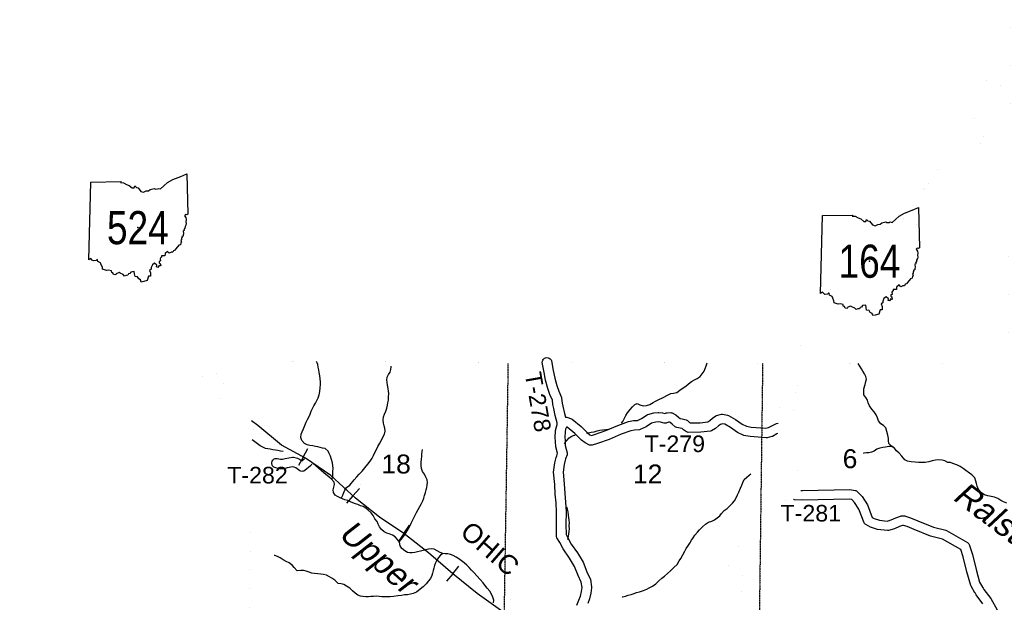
# Model space of a CAD drawing. Header units: feet. Extents: x -155 to 2562643, y -56 to 364810.
# Tile 80 of 121: x 2433767 to 2454557, y 322985 to 335286. Entities that reach past the tile are written whole.
import ezdxf
from ezdxf.enums import TextEntityAlignment as Align

# ---------------------------------------------------------------- set-up
doc = ezdxf.new("R2010")
doc.units = ezdxf.units.FT
doc.header["$MEASUREMENT"] = 0
for name, pattern in [('CENTER', [2, 1.25, -0.25, 0.25, -0.25]), ('HIDDEN2', [0.1875, 0.125, -0.0625]), ('water', [0])]:
    doc.linetypes.add(name, pattern=pattern)
for name, color, linetype in [('62', 7, 'Continuous'), ('COUNTY-LINE', 4, 'CENTER'), ('RAILROAD', 6, 'Continuous'), ('RT-MKR', 7, 'Continuous'), ('SECTION', 8, 'HIDDEN2'), ('SECTION-TEXT', 8, 'Continuous'), ('STATE-RT', 2, 'Continuous'), ('TR-TEXT', 6, 'Continuous'), ('TWP-RD', 6, 'Continuous'), ('WATER-TEXT', 1, 'Continuous'), ('WATERWAY', 14, 'water')]:
    doc.layers.add(name, color=color, linetype=linetype)
doc.styles.add('ARIAL', font='arial.ttf')

# ---------------------------------------------------------------- blocks, each defined once
blk = doc.blocks.new('SR2')
at = {"layer": '62', "color": 0, "linetype": 'Continuous'}
blk.add_line((-813, -543), (-773, 884), dxfattribs=at)
for points in [[(-773, 884), (-219, 893), (-228, 876), (-175, 872), (-120, 842), (-73, 823), (-15, 777), (19, 778), (33, 815), (60, 786), (91, 781), (145, 713), (190, 698), (243, 722), (283, 725), (312, 749), (388, 768), (409, 756), (449, 759), (470, 768), (505, 760), (567, 812), (630, 873), (728, 931), (874, 985), (990, 1034), (1006, 294)], [(1006, 294), (989, 283), (963, 288), (945, 267), (967, 233), (977, 196), (968, 156), (977, 122), (971, 94), (954, 67), (949, 40), (934, 12), (936, -3), (922, -16), (924, -62), (918, -88), (920, -110), (898, -115), (903, -134), (889, -148), (892, -172), (876, -188), (892, -219), (879, -229), (869, -266), (841, -274), (785, -343), (765, -369), (742, -376), (730, -403), (703, -403), (661, -421), (634, -389), (587, -428), (582, -472), (522, -471), (524, -494), (511, -500), (499, -523), (506, -563), (478, -573), (481, -596), (499, -610), (507, -655), (478, -646), (453, -683), (428, -674), (437, -643), (394, -605), (354, -635), (334, -684), (333, -717), (304, -737), (323, -783), (319, -815), (320, -845), (283, -844), (260, -926)], [(260, -926), (195, -942), (151, -951), (135, -914), (103, -895), (82, -857), (36, -852), (25, -800), (20, -759), (-43, -769), (-61, -795), (-83, -801), (-96, -827), (-126, -829), (-159, -841), (-180, -816), (-234, -791), (-258, -778), (-308, -798), (-319, -822), (-359, -812), (-369, -785), (-393, -777), (-398, -748), (-450, -733), (-490, -739), (-559, -716), (-564, -679), (-588, -633), (-600, -602), (-644, -577), (-653, -540), (-667, -541), (-680, -556), (-729, -563), (-749, -548), (-776, -522), (-813, -543)]]:
    blk.add_lwpolyline(points, dxfattribs=at)
at = {"layer": 'RT-MKR', "color": 0, "linetype": 'Continuous'}
blk.add_lwpolyline([(-773, 884), (-219, 893), (-228, 876), (-175, 872), (-120, 842), (-73, 823), (-15, 777), (19, 778), (33, 815), (60, 786), (91, 781), (145, 713), (190, 698), (243, 722), (283, 725), (312, 749), (388, 768), (409, 756), (449, 759), (470, 768), (505, 760), (567, 812), (630, 873), (728, 931), (874, 985), (990, 1034), (1006, 294), (1006, 294), (989, 283), (963, 288), (945, 267), (967, 233), (977, 196), (968, 156), (977, 122), (971, 94), (954, 67), (949, 40), (934, 12), (936, -3), (922, -16), (924, -62), (918, -88), (920, -110), (898, -115), (903, -134), (889, -148), (892, -172), (876, -188), (892, -219), (879, -229), (869, -266), (841, -274), (785, -343), (765, -369), (742, -376), (730, -403), (703, -403), (661, -421), (634, -389), (587, -428), (582, -472), (522, -471), (524, -494), (511, -500), (499, -523), (506, -563), (478, -573), (481, -596), (499, -610), (507, -655), (478, -646), (453, -683), (428, -674), (437, -643), (394, -605), (354, -635), (334, -684), (333, -717), (304, -737), (323, -783), (319, -815), (320, -845), (283, -844), (260, -926), (260, -926), (195, -942), (151, -951), (135, -914), (103, -895), (82, -857), (36, -852), (25, -800), (20, -759), (-43, -769), (-61, -795), (-83, -801), (-96, -827), (-126, -829), (-159, -841), (-180, -816), (-234, -791), (-258, -778), (-308, -798), (-319, -822), (-359, -812), (-369, -785), (-393, -777), (-398, -748), (-450, -733), (-490, -739), (-559, -716), (-564, -679), (-588, -633), (-600, -602), (-644, -577), (-653, -540), (-667, -541), (-680, -556), (-729, -563), (-749, -548), (-776, -522), (-813, -543), (-813, -543), (-773, 884)], close=True, dxfattribs=at)
at = {"layer": 'RT-MKR', "color": 0}
blk.add_point((88, 48), dxfattribs=at)

msp = doc.modelspace()

# ---------------------------------------------------------------- linework, layer by layer
at = {"layer": 'COUNTY-LINE', "const_width": 0.04, "flags": 128}
msp.add_lwpolyline([(2433767.48, 280068.62), (2433960.36, 295947.48), (2438311, 295873.37), (2438331, 300369.98), (2438397.21, 303924.39), (2438397.21, 303924.39), (2438465.08, 307568.07), (2438513.28, 317317.19), (2438705.4, 328072.08), (2438705.4, 328072.08), (2454632.61, 328014.9), (2454632.61, 328014.9), (2454865.23, 354559.61)], dxfattribs=at)
at = {"layer": 'RAILROAD'}
for p, q in [((2439751.98, 326052.25), (2439852.07, 326234.32)), ((2439751.98, 326052.25), (2439652.93, 325872.05)), ((2440804.37, 325232.74), (2440944.4, 325386.22)), ((2440804.37, 325232.74), (2440665.77, 325080.83)), ((2441880.34, 324440.14), (2441995.89, 324612.81)), ((2441880.34, 324440.14), (2441765.99, 324269.24)), ((2442911.23, 323587.98), (2443042.37, 323749.12)), ((2442911.23, 323587.98), (2442781.44, 323428.5))]:
    msp.add_line(p, q, dxfattribs=at)
at = {"layer": 'RAILROAD', "const_width": 0.08}
msp.add_lwpolyline([(2444481.14, 322418.8), (2443427.4, 323167.91), (2442910.55, 323588.54), (2442397.7, 324029.2), (2441880.84, 324439.81), (2441365.99, 324784.33), (2440861.16, 325180.92), (2440334.29, 325661.63), (2439799.41, 326026.18), (2439296.58, 326302.59), (2438795.75, 326715.21), (2438659.52, 326815.36)], dxfattribs=at)
at = {"layer": 'RAILROAD'}
msp.add_lwpolyline([(2444481.14, 322418.8), (2443427.4, 323167.91), (2442910.55, 323588.54), (2442397.7, 324029.2), (2441880.84, 324439.81), (2441365.99, 324784.33), (2440861.16, 325180.92), (2440334.29, 325661.63), (2439799.41, 326026.18), (2439296.58, 326302.59), (2438795.75, 326715.21), (2438659.52, 326815.36)], dxfattribs=at)
msp.add_lwpolyline([(2444481.14, 322418.8), (2443427.4, 323167.91), (2442910.55, 323588.54), (2442397.7, 324029.2), (2441880.84, 324439.81), (2441365.99, 324784.33), (2440861.16, 325180.92), (2440334.29, 325661.63), (2439799.41, 326026.18), (2439296.58, 326302.59), (2438795.75, 326715.21), (2438659.52, 326815.36)], dxfattribs=at)
at = {"layer": 'SECTION'}
for points in [[(2443577.14, 295802.12), (2444084.82, 328025.31)], [(2449453.97, 328033.49), (2449326.34, 318212.63)]]:
    msp.add_lwpolyline(points, dxfattribs=at)
at = {"layer": 'STATE-RT', "color": 2, "linetype": 'Continuous'}
for points in [[(2452702.46, 331481.06, 0.05, 0.05, 0), (2452774.52, 331592.34, 0.05, 0.05, 0), (2452884.76, 331738.95, 0.05, 0.05, 0), (2453083.86, 332033.48, 0.05, 0.05, 0), (2453170.53, 332157.69, 0.05, 0.05, 0), (2453225.38, 332210.13, 0.05, 0.05, 0), (2453342.75, 332286.39, 0.05, 0.05, 0), (2453492.54, 332348.13, 0.05, 0.05, 0), (2453530.41, 332385.49, 0.05, 0.05, 0), (2453681.58, 332612.24, 0.05, 0.05, 0), (2453778.32, 332784.04, 0.05, 0.05, 0), (2453828.08, 332881.92, 0.05, 0.05, 0), (2453974.84, 333375.16, 0.05, 0.05, 0), (2454075.98, 333727.77, 0.05, 0.05, 0), (2454142.74, 333909.14, 0.05, 0.05, 0), (2454234.94, 334112.88, 0.05, 0.05, 0), (2454287.08, 334302.52, 0.05, 0.05, 0), (2454335.82, 334463.52, 0.05, 0.05, 0), (2454556.79, 334936.9, 0.05, 0.05, 0)], [(2452954.26, 331317.98, 0.05, 0.05, 0), (2453020.62, 331420.44, 0.05, 0.05, 0), (2453129.08, 331564.69, 0.05, 0.05, 0), (2453331.16, 331863.64, 0.05, 0.05, 0), (2453399.45, 331961.51, 0.05, 0.05, 0), (2453412.38, 331973.87, 0.05, 0.05, 0), (2453482.83, 332019.65, 0.05, 0.05, 0), (2453661.3, 332093.21, 0.05, 0.05, 0), (2453762.97, 332193.51, 0.05, 0.05, 0), (2453937.44, 332455.22, 0.05, 0.05, 0), (2454042.84, 332642.38, 0.05, 0.05, 0), (2454107.86, 332770.24, 0.05, 0.05, 0), (2454262.8, 333291.02, 0.05, 0.05, 0), (2454361.32, 333634.47, 0.05, 0.05, 0), (2454420.52, 333795.34, 0.05, 0.05, 0), (2454517.96, 334010.64, 0.05, 0.05, 0), (2454575.32, 334219.28, 0.05, 0.05, 0), (2454616.74, 334356.06, 0.05, 0.05, 0), (2454828.63, 334810, 0.05, 0.05, 0)], [(2450070.85, 328077.51, 0.05, 0.05, 0), (2450126.67, 328247.75, 0.05, 0.05, 0), (2450321.6, 328506.22, 0.05, 0.05, 0), (2450390.94, 328655.36, 0.05, 0.05, 0), (2450547.71, 328908.44, 0.05, 0.05, 0), (2450606.75, 329024.37, 0.05, 0.05, 0), (2450700.18, 329192.79, 0.05, 0.05, 0), (2450793.65, 329385.83, 0.05, 0.05, 0), (2450868.92, 329547.71, 0.05, 0.05, 0), (2450983.88, 329736.93, 0.05, 0.05, 0), (2451075.51, 329867.78, 0.05, 0.05, 0), (2451209.17, 329998.44, 0.05, 0.05, 0), (2451370.3, 330176.11, 0.05, 0.05, 0), (2451617.67, 330392.68, 0.05, 0.05, 0), (2451927.39, 330575.24, 0.05, 0.05, 0), (2452101.55, 330698, 0.05, 0.05, 0), (2452197.54, 330748.36, 0.05, 0.05, 0), (2452243.38, 330810.22, 0.05, 0.05, 0), (2452304.87, 330905.02, 0.05, 0.05, 0), (2452428.3, 331085.02, 0.05, 0.05, 0), (2452705.01, 331484.88, 0.05, 0.05, 0)], [(2450355.91, 327984.03, 0.05, 0.05, 0), (2450396.21, 328106.91, 0.05, 0.05, 0), (2450580.24, 328350.94, 0.05, 0.05, 0), (2450655.42, 328512.62, 0.05, 0.05, 0), (2450809.35, 328761.12, 0.05, 0.05, 0), (2450871.67, 328883.49, 0.05, 0.05, 0), (2450966.56, 329054.55, 0.05, 0.05, 0), (2451064.69, 329257.21, 0.05, 0.05, 0), (2451133.94, 329406.15, 0.05, 0.05, 0), (2451235.2, 329572.83, 0.05, 0.05, 0), (2451305.21, 329672.8, 0.05, 0.05, 0), (2451425.33, 329790.22, 0.05, 0.05, 0), (2451580.92, 329961.77, 0.05, 0.05, 0), (2451794.17, 330148.48, 0.05, 0.05, 0), (2452090.25, 330323, 0.05, 0.05, 0), (2452258.33, 330441.48, 0.05, 0.05, 0), (2452397.7, 330514.6, 0.05, 0.05, 0), (2452489.98, 330639.12, 0.05, 0.05, 0), (2452554.47, 330738.54, 0.05, 0.05, 0), (2452675.36, 330914.82, 0.05, 0.05, 0), (2452951.71, 331314.16, 0.05, 0.05, 0)], [(2438575.93, 326736.78, 0.05, 0.05, 0), (2437724.38, 327522.46, 0.05, 0.05, 0), (2437641.56, 327736.86, 0.05, 0.05, 0), (2437519.56, 328120.47, 0.05, 0.05, 0), (2437442.62, 328415.32, 0.05, 0.05, 0), (2437397.4, 328581.07, 0.05, 0.05, 0), (2437355.01, 328675.32, 0.05, 0.05, 0), (2437246.51, 328822.2, 0.05, 0.05, 0), (2437110.51, 328958.16, 0.05, 0.05, 0), (2436905.12, 329144.33, 0.05, 0.05, 0), (2436786, 329247.51, 0.05, 0.05, 0), (2436647.27, 329331.57, 0.05, 0.05, 0), (2436493.48, 329437.82, 0.05, 0.05, 0), (2436384.14, 329831.22, 0.05, 0.05, 0), (2436343.58, 330067.49, 0.05, 0.05, 0), (2436309.15, 330278.99, 0.05, 0.05, 0), (2436254.97, 330409.27, 0.05, 0.05, 0), (2436163.87, 330603.01, 0.05, 0.05, 0), (2436148.97, 330639.45, 0.05, 0.05, 0)], [(2438779.37, 326957.26, 0.05, 0.05, 0), (2437979.08, 327695.64, 0.05, 0.05, 0), (2437924.68, 327836.46, 0.05, 0.05, 0), (2437807.84, 328203.87, 0.05, 0.05, 0), (2437732.48, 328492.68, 0.05, 0.05, 0), (2437680.64, 328682.69, 0.05, 0.05, 0), (2437615.43, 328827.7, 0.05, 0.05, 0), (2437474.47, 329018.5, 0.05, 0.05, 0), (2437317.43, 329175.5, 0.05, 0.05, 0), (2437104.1, 329368.87, 0.05, 0.05, 0), (2436963.2, 329490.91, 0.05, 0.05, 0), (2436810.41, 329583.49, 0.05, 0.05, 0), (2436753.42, 329622.86, 0.05, 0.05, 0), (2436677.24, 329896.94, 0.05, 0.05, 0), (2436639.48, 330116.97, 0.05, 0.05, 0), (2436599.61, 330361.81, 0.05, 0.05, 0), (2436529.35, 330530.75, 0.05, 0.05, 0), (2436438.63, 330723.71, 0.05, 0.05, 0), (2436426.63, 330753.03, 0.05, 0.05, 0)]]:
    msp.add_lwpolyline(points, format="xyseb", dxfattribs=at)
at = {"layer": 'STATE-RT', "color": 2, "linetype": 'Continuous', "const_width": 0.05}
for points in [[(2449782.42, 326769.31), (2449797.17, 326898.77), (2449806.26, 327051.43), (2449819.75, 327204.26), (2449832.24, 327344.16), (2449849.68, 327424.82), (2449881.19, 327545.43), (2449914.81, 327657.14), (2449958.14, 327786.63), (2450007.44, 327919.91), (2450074.12, 328086.5)], [(2450260.65, 325344.97), (2450261.23, 325346.34), (2450271.35, 325436.74), (2450255.37, 325522.8), (2450224.05, 325650.47), (2450180.44, 325830.88), (2450133.21, 326015.25), (2450115.77, 326093.15), (2450102.52, 326208.01), (2450085.36, 326384.46), (2450070.7, 326542.86), (2450067.89, 326602.75), (2450070.15, 326653.93), (2450080.02, 326731.18), (2450096.15, 326872.85), (2450105.48, 327029.31), (2450118.57, 327177.74), (2450129.4, 327298.94), (2450141.56, 327355.18), (2450170.05, 327464.27), (2450200.75, 327566.28), (2450241.14, 327686.97), (2450287.44, 327812.11), (2450352.64, 327975.04)], [(2444344.79, 322936.97), (2444268.56, 322991.24), (2444205.17, 323018.35), (2444150.22, 323034.58), (2444074.52, 323047.84), (2444017.35, 323062.04), (2444008.87, 323066.92), (2443999.83, 323075.08), (2443981.35, 323100.61), (2443955.94, 323146.18), (2443915.21, 323239.01), (2443876.17, 323315.84), (2443819.31, 323402.24), (2443746.16, 323498.96), (2443644.9, 323608.92), (2443525.9, 323737.59), (2443383.57, 323878.77), (2443228.81, 324015.37), (2443105.51, 324107.36), (2443034.78, 324159.5), (2442949.14, 324204.16), (2442853.04, 324239.6), (2442735.49, 324274.98), (2442598.48, 324315.86), (2442492.18, 324351.48), (2442413.89, 324391.25), (2442361, 324425.59), (2442319.34, 324462.63), (2442237.14, 324543.74), (2442132.38, 324642.56), (2442062.47, 324700.57), (2441974.19, 324757.06), (2441833.35, 324843.19), (2441682.83, 324936.86), (2441513.4, 325039.37), (2441382.42, 325123.81), (2441316.04, 325171.68), (2441185.3, 325278.44), (2441015.23, 325418.48), (2440775.72, 325607.57), (2440517.58, 325810.98), (2440286.05, 325996.66), (2440046.43, 326189.82), (2439927.57, 326280.87), (2439869.68, 326314.64), (2439778.9, 326361.96), (2439579.83, 326471.65), (2439359.46, 326593.57), (2439153.97, 326709.31), (2439001.81, 326797.56), (2438917.69, 326848.4), (2438770.71, 326964.66)], [(2439777.56, 326017.88), (2439760.11, 326031.25), (2439724.68, 326051.92), (2439637.16, 326097.54), (2439434.83, 326209.03), (2439213.24, 326331.61), (2439005.09, 326448.85), (2438848.95, 326539.4), (2438746.37, 326601.4), (2438584.59, 326729.38)], [(2448692.56, 322989.22), (2448708.11, 323228.43), (2448722.07, 323558.74), (2448734.17, 323781.06), (2448740.32, 323879.17), (2448772.05, 323960.89), (2448816.09, 324026.28), (2448896.7, 324109.86), (2448962.56, 324181.82), (2449003.19, 324237.5), (2449049.21, 324311.99), (2449091.05, 324395.83), (2449136.3, 324498.39), (2449168.09, 324581.19), (2449208.44, 324680.23), (2449239.92, 324762.12), (2449274.5, 324827.09), (2449312.21, 324892.56), (2449344.03, 324943.19), (2449368.78, 324989.7), (2449413.1, 325084.4), (2449466.94, 325225.35), (2449502.19, 325315.08), (2449570.06, 325380.43), (2449643.1, 325416.64), (2449727.31, 325437.71), (2449814.56, 325439.32), (2449897.34, 325438.67), (2449950.52, 325435.03), (2449966.85, 325433.38), (2449961.97, 325459.64), (2449932.57, 325579.49), (2449889.32, 325758.4), (2449841.45, 325945.23), (2449819.55, 326043.05), (2449804.18, 326176.31), (2449786.7, 326356.12), (2449771.34, 326522), (2449770.12, 326548.04)], [(2443727.95, 322939.05), (2443686.96, 323012.56), (2443643.91, 323110.69), (2443616.33, 323164.96), (2443574.11, 323229.12), (2443515.64, 323306.42), (2443424.44, 323405.46), (2443310.04, 323529.15), (2443178.49, 323659.63), (2443039.53, 323782.29), (2442926.81, 323866.4), (2442875.48, 323904.24), (2442827.4, 323929.3), (2442757.82, 323954.96), (2442649.37, 323987.6), (2442507.92, 324029.82), (2442375.96, 324074.02), (2442263.83, 324130.99), (2442178.62, 324186.33), (2442114.2, 324243.59), (2442028.82, 324327.82), (2441933.46, 324417.8), (2441885.17, 324457.87), (2441815.07, 324502.72), (2441675.83, 324587.87), (2441525.93, 324681.16), (2441354.44, 324784.91), (2441213.3, 324875.91), (2441133.26, 324933.62), (2440995.08, 325046.46), (2440826.91, 325184.92), (2440589.94, 325372.03), (2440330.9, 325576.14), (2440098.07, 325762.86), (2439929.56, 325898.69)], [(2448991.92, 322969.76), (2449007.69, 323212.37), (2449021.73, 323544.26), (2449033.65, 323763.52), (2449036.82, 323813.95), (2449039.59, 323821.09), (2449050.25, 323836.92), (2449115.36, 323904.42), (2449195.1, 323991.54), (2449252.35, 324070), (2449311.57, 324165.89), (2449362.65, 324268.23), (2449413.74, 324384.01), (2449447.07, 324470.83), (2449487.38, 324569.79), (2449513.36, 324637.34), (2449536.98, 324681.71), (2449569.29, 324737.84), (2449603.77, 324792.71), (2449637.22, 324855.54), (2449689.46, 324967.14), (2449746.68, 325116.99), (2449753.8, 325135.09), (2449766.99, 325138.39), (2449816.16, 325139.3), (2449885.92, 325138.75), (2449925.16, 325136.07), (2449986.34, 325129.87), (2450058.58, 325135.47), (2450107.65, 325156.59)]]:
    msp.add_lwpolyline(points, dxfattribs=at)
at = {"layer": 'TWP-RD'}
for points in [[(2445023.44, 327157.72), (2445014.04, 327249.4), (2444961.55, 327373.43), (2444916.25, 327501.84), (2444872.83, 327671.88), (2444838.37, 327839.1), (2444801.39, 328046.71), (2444803.64, 328072.94), (2444812.6, 328097.69), (2444827.67, 328119.3), (2444847.8, 328136.25), (2444871.65, 328147.42), (2444897.58, 328152.04), (2444923.81, 328149.79), (2444948.56, 328140.83), (2444970.17, 328125.76), (2444987.12, 328105.63), (2444998.29, 328081.78), (2445034.79, 327876.83), (2445067.77, 327716.83), (2445107.83, 327559.96), (2445148.13, 327445.74), (2445206.99, 327306.64), (2445210.71, 327292.16), (2445221.04, 327191.36), (2445237.5, 327122.68), (2445268.58, 326974.62), (2445290.27, 326895.4), (2445299.42, 326895.83), (2445317.4, 326893.41), (2445415.73, 326861.44), (2445432.25, 326852.37), (2445622.91, 326695), (2445758.39, 326559.64), (2445807.31, 326523.49), (2445841.73, 326507.65), (2445905.22, 326527.87), (2446143.2, 326609.82), (2446396.66, 326719.41), (2446619.52, 326799.95), (2446726.31, 326820.98), (2446814.25, 326824.69), (2446897.89, 326863.43), (2447016.4, 326944.26), (2447031.48, 326951.23), (2447159.2, 326986.2), (2447251.37, 326995.35), (2447262.97, 326995.16), (2447340.48, 326984.81), (2447386.07, 326971.59), (2447418.41, 326983.96), (2447435.29, 326987.27), (2447514.01, 326989.02), (2447529.86, 326986.83), (2447545.17, 326982.14), (2447608.55, 326950.96), (2447618.8, 326944.25), (2447677.39, 326894.69), (2447709.58, 326866.29), (2447751.78, 326859.59), (2447837.11, 326837.92), (2447852.8, 326830.91), (2447867.08, 326821.32), (2447909.87, 326780.4), (2447923.48, 326771.37), (2448137.31, 326774.42), (2448297.9, 326795.31), (2448341.29, 326820.12), (2448398.22, 326870.08), (2448466.79, 326919.64), (2448483.55, 326927.55), (2448586.36, 326954.46), (2448607.31, 326955.45), (2448713.4, 326938.15), (2448731, 326931.76), (2448881.78, 326842.4), (2449024.74, 326745.85), (2449113.34, 326703.18), (2449213.89, 326685.05), (2449524.85, 326659.99), (2449581.53, 326673.17), (2449661.62, 326718.21), (2449748.07, 326758.19), (2449782.42, 326769.31)], [(2445532.19, 322927.59), (2445575.83, 323030.41), (2445608.47, 323116.64), (2445629.88, 323215.16), (2445642.75, 323298.93), (2445624.39, 323409.69), (2445559.3, 323550.88), (2445484.95, 323740.09), (2445374.57, 323919.97), (2445242.24, 324110.14), (2445169.23, 324248.34), (2445111.79, 324346.53), (2445104.85, 324371.04), (2445099.09, 324628.5), (2445105.23, 324889.75), (2445095.09, 325083.35), (2445074.94, 325267.37), (2445064.28, 325474.36), (2445039.73, 325735.76), (2445066.03, 325928.66), (2445092.05, 326041.21), (2445105.53, 326079.74), (2445124.96, 326131.63), (2445089.05, 326265.92), (2445082.14, 326382.16), (2445073.74, 326466.67), (2445083.99, 326610.56), (2445101.09, 326691.27), (2445116.19, 326736.69), (2445115.28, 326777.2), (2445074.08, 326927.63), (2445042.34, 327078.83), (2445023.44, 327157.72)], [(2445294.43, 326638.84), (2445282.51, 326582.59), (2445274.44, 326469.48), (2445281.56, 326397.99), (2445287.49, 326298.01), (2445329.11, 326142.37), (2445330.25, 326121.67), (2445327.12, 326101.19), (2445293.59, 326011.64), (2445284.45, 325985.5), (2445262.95, 325892.54), (2445241.01, 325731.55), (2445263.8, 325488.85), (2445274.38, 325283.4), (2445294.51, 325099.48), (2445305.35, 324892.64), (2445299.15, 324628.39), (2445303.94, 324414.16), (2445344.05, 324345.59), (2445413.38, 324214.36), (2445542.03, 324029.47), (2445664.65, 323829.65), (2445743.34, 323629.38), (2445817.29, 323468.97), (2445843.96, 323308.06), (2445844.05, 323292.18), (2445826.62, 323178.71), (2445800.77, 323059.7), (2445761.47, 322955.9)], [(2449770.12, 326548.04), (2449752.76, 326540.01), (2449660.93, 326488.37), (2449647.68, 326483.22), (2449547.46, 326459.91), (2449532.03, 326458.76), (2449188.05, 326486.49), (2449057.8, 326509.97), (2449044.93, 326514.14), (2448924.86, 326571.97), (2448774.73, 326673.36), (2448653.33, 326745.3), (2448606.37, 326752.96), (2448561.27, 326741.16), (2448523.04, 326713.52), (2448458.06, 326656.51), (2448371.56, 326607.03), (2448353.01, 326600.79), (2448151.68, 326574.6), (2447885.38, 326570.81), (2447865.67, 326574.51), (2447847.08, 326582.06), (2447784.52, 326623.54), (2447754.07, 326652.66), (2447711.4, 326663.49), (2447640.18, 326674.81), (2447622.4, 326681.22), (2447606.13, 326690.85), (2447546.64, 326743.33), (2447503.72, 326779.64), (2447486.01, 326788.35), (2447465.65, 326787.9), (2447416.06, 326768.93), (2447394.62, 326765.7), (2447373, 326767.14), (2447299.17, 326788.55), (2447253.79, 326794.61), (2447195.75, 326788.84), (2447108.42, 326764.94), (2446996.93, 326688.89), (2446871.39, 326630.75), (2446852.31, 326626.12), (2446749.98, 326621.8), (2446673.14, 326606.67), (2446470.41, 326533.41), (2446215.55, 326423.2), (2445968.13, 326338.01), (2445856.66, 326302.51), (2445838.27, 326300.23), (2445819.76, 326301.37), (2445801.78, 326305.89), (2445705.02, 326350.39), (2445627.55, 326407.64), (2445488.27, 326546.8), (2445326.86, 326680.03), (2445309.94, 326685.53), (2445294.43, 326638.84)], [(2439089.91, 325904.07), (2439091.04, 325945.88), (2439098.07, 325965.68), (2439109.07, 325983.6), (2439123.55, 325998.83), (2439140.89, 326010.73), (2439160.3, 326018.75), (2439180.99, 326022.57), (2439201.99, 326022), (2439270.99, 326005.38), (2439314.25, 326003.8), (2439369.76, 326018.57), (2439527.76, 326046.32), (2439548.03, 326045.74), (2439630.69, 326026.36), (2439695.99, 325995.51), (2439725.87, 325975.15), (2439777.56, 326017.88)], [(2439929.56, 325898.69), (2439921.98, 325883.44), (2439908.92, 325866.98), (2439787.07, 325766.26), (2439767.9, 325756.38), (2439747.08, 325750.82), (2439725.53, 325749.82), (2439704.29, 325753.43), (2439684.29, 325761.49), (2439596.36, 325821.38), (2439564.41, 325836.48), (2439532.19, 325844.03), (2439412.85, 325823.07), (2439344.06, 325804.77), (2439329.31, 325803.12), (2439243.65, 325806.24), (2439155.16, 325827.56), (2439136.18, 325836.63), (2439119.52, 325849.44), (2439105.88, 325865.43), (2439095.86, 325883.92), (2439089.91, 325904.07)], [(2450260.65, 325344.97), (2450297.08, 325343.2), (2451295.87, 325365.03), (2451406.53, 325347.57), (2451421.73, 325342.6), (2451435.94, 325335.28), (2451448.81, 325325.79), (2451553.6, 325219), (2451665.16, 325045.1), (2451768.86, 324778.51), (2451810.87, 324755.54), (2451921.42, 324720.61), (2452084.83, 324700.33), (2452169.87, 324724.16), (2452265.14, 324767.39), (2452361.93, 324804.69), (2452379.48, 324808.05), (2452455.34, 324808.9), (2452472.85, 324805.97), (2452576.51, 324768.95), (2452729.01, 324703.83), (2453059.65, 324572.23), (2453322.8, 324505.02), (2453335.07, 324500.09), (2453780, 324248.68), (2453794.24, 324236.69), (2453806.02, 324222.28), (2453814.94, 324205.94), (2453883.19, 323995.9), (2453961.2, 323676.34), (2454036.37, 323410.7), (2454099.63, 323302.39), (2454111.56, 323281.96), (2454127.23, 323255.12)], [(2452342.49, 324582.86), (2452238.57, 324535.7), (2452109.85, 324499.64), (2452090.01, 324498.16), (2451878.62, 324524.39), (2451732.03, 324570.7), (2451633.22, 324624.73), (2451619.52, 324635.7), (2451607.96, 324648.87), (2451598.86, 324663.85), (2451486.02, 324953.94), (2451396.4, 325093.64), (2451334.81, 325156.41), (2451282.36, 325164.69), (2450294.4, 325143.1), (2450128.25, 325151.18), (2450110.53, 325155.33), (2450107.65, 325156.59)], [(2454101.81, 322952.74), (2453959.93, 323145), (2453938.86, 323181.09), (2453937.15, 323184.02), (2453854.07, 323326.27), (2453849.11, 323337.93), (2453767.76, 323625.38), (2453690.67, 323941.2), (2453639.63, 324098.27), (2453254.02, 324316.17), (2452997.66, 324381.65), (2452652.76, 324518.92), (2452503.54, 324582.63), (2452430.8, 324608.62), (2452408.68, 324608.37), (2452342.49, 324582.86)], [(2454127.23, 323255.12), (2454269.83, 323061.88), (2454403.39, 322826.58), (2454409.06, 322811.18), (2454454.54, 322573.53), (2454459.97, 322408.53), (2454505.43, 322329.96), (2454651.41, 322245.61)]]:
    msp.add_lwpolyline(points, dxfattribs=at)
at = {"layer": 'WATERWAY'}
for points in [[(2440354.78, 325580.32), (2440379.58, 325631.47), (2440378.3, 325683.63), (2440380.85, 325743.9), (2440383.1, 325816.22), (2440379.82, 325868.32), (2440370.32, 325928.3), (2440350.48, 326000.08), (2440328.69, 326069.79), (2440303.18, 326127.38), (2440279.82, 326178.99), (2440214.26, 326231.58), (2440161.76, 326242.33), (2440111.33, 326251.14), (2440060.8, 326263.95), (2440010.26, 326276.76), (2439957.77, 326287.52), (2439895.24, 326298.03), (2439834.62, 326312.6), (2439777.72, 326339.31), (2439727.92, 326404.33), (2439700.31, 326465.87), (2439712.74, 326532.41), (2439733.55, 326585.11), (2439760.19, 326645.98), (2439788.64, 326714.92), (2439819.04, 326785.91), (2439845.73, 326844.77), (2439870.6, 326895.56), (2439897.19, 326958.43), (2439921.77, 327021.26), (2439952.62, 327074.2), (2439981.26, 327135.12), (2440012.06, 327190.06), (2440044.77, 327249.07), (2440069.59, 327301.87), (2440090.11, 327366.6), (2440104.45, 327437.2), (2440112.63, 327513.67), (2440118.94, 327584.08), (2440121.59, 327640.34), (2440114.04, 327702.38), (2440102.39, 327768.33), (2440092.74, 327834.33), (2440083.19, 327896.32), (2440069.82, 327950.18), (2440060.47, 328004.15), (2440046.59, 328043.5), (2440036.92, 328067.3)], [(2440554.69, 325179.36), (2440591.95, 325243.27), (2440610.65, 325299.93), (2440629.41, 325354.58), (2440670.34, 325405.76), (2440735.37, 325457.53), (2440827.03, 325570.17), (2440883.73, 325633.78), (2440938.52, 325693.33), (2440997.23, 325756.99), (2441053.83, 325824.61), (2441118.32, 325898.45), (2441170.96, 325963.97), (2441207.58, 326027.08), (2441236.37, 326081.98), (2441264.92, 326146.91), (2441299.44, 326213.99), (2441330.14, 326272.95), (2441374.55, 326346.3), (2441409.17, 326409.37), (2441435.75, 326472.24), (2441468.32, 326537.27), (2441486.97, 326595.93), (2441479.38, 326659.97), (2441464, 326713.79), (2441450.63, 326767.66), (2441440.99, 326833.66), (2441451.46, 326898.14), (2441470.17, 326954.8), (2441500.77, 327017.77), (2441519.28, 327082.45), (2441533.82, 327145.03), (2441542.63, 327195.43), (2441553.26, 327253.89), (2441557.52, 327326.26), (2441559.91, 327392.55), (2441556.63, 327444.66), (2441547.28, 327498.62), (2441533.52, 327568.54), (2441524.02, 327628.52), (2441518.63, 327684.59), (2441525.34, 327738.94), (2441556.14, 327793.89), (2441586.98, 327846.83), (2441601.67, 327903.39), (2441608.38, 327957.75), (2441610.09, 327969.83)], [(2446474.27, 326766.25), (2446501.9, 326803.03), (2446534.42, 326870.06), (2446569.18, 326927.11), (2446601.99, 326982.11), (2446654.43, 327055.65), (2446705.3, 327111.09), (2446756.37, 327158.51), (2446808.08, 327179.84), (2446863.02, 327151.08), (2446933.73, 327134.75), (2447003.85, 327142.49), (2447073.62, 327164.27), (2447143.06, 327200.09), (2447194.52, 327231.46), (2447265.91, 327269.33), (2447341.41, 327303.3), (2447456.43, 327364.32), (2447516.03, 327391.87), (2447572.14, 327397.26), (2447641.97, 327417.04), (2447709.19, 327460.83), (2447776.28, 327510.65), (2447833.57, 327550.19), (2447890.71, 327595.74), (2447949.71, 327647.37), (2448013.17, 327681.04), (2448070.7, 327710.54), (2448131.91, 327754.19), (2448180.88, 327805.57), (2448217.55, 327866.68), (2448240.37, 327919.43), (2448259.07, 327976.09), (2448280.57, 328037.7)], [(2454608.11, 325075.46), (2454537.38, 325104.41), (2454484.73, 325133.65), (2454419.81, 325176.75), (2454347.05, 325207.67), (2454280.59, 325220.64), (2454210.14, 325231.54), (2454137.47, 325256.45), (2454074.66, 325293.56), (2454013.26, 325368.81), (2453986.11, 325436.59), (2453967.18, 325492.47), (2453958.38, 325542.49), (2453931.21, 325612.28), (2453869.96, 325677.51), (2453819.19, 325714.81), (2453742.05, 325769.74), (2453685.16, 325812.97), (2453626.33, 325852.15), (2453569.65, 325881.33), (2453470.7, 325917.85), (2453420.27, 325933.08), (2453366.01, 325936.22), (2453299.24, 325969.25), (2453242.72, 325988.4), (2453172.4, 325991.27), (2453104.21, 325986.15), (2453034.1, 325974.98), (2452962.14, 325953.75), (2452884.07, 325938.44), (2452819.86, 325935.39), (2452745.52, 325938.2), (2452677.21, 325941.11), (2452590.74, 325949.74), (2452514.24, 325962.55), (2452459.54, 325993.77), (2452390.09, 326070.9), (2452338.98, 326130.27), (2452281.9, 326185.53), (2452228.81, 326242.86), (2452228.81, 326242.86), (2452178.01, 326282.17), (2452118.93, 326337.39), (2452110.07, 326391.43), (2452111.24, 326445.62), (2452100.19, 326511.66), (2452078.85, 326593.58), (2452055.66, 326665.45), (2452008.65, 326718.86), (2451951.89, 326754.06), (2451902.69, 326819.48), (2451877.68, 326879.27), (2451848.59, 326943.01), (2451809.49, 327004.58), (2451760.38, 327063.98), (2451709.09, 327135.39), (2451682.06, 327195.15), (2451671.16, 327251.16), (2451630.12, 327308.68), (2451593.06, 327368.28), (2451588.09, 327430.4), (2451591.12, 327494.66), (2451615.89, 327581.35), (2451634.97, 327645.86), (2451644.24, 327696.18), (2451633.34, 327752.19), (2451606.41, 327805.93), (2451569.41, 327861.51), (2451542.45, 327917.26), (2451470, 328026.25)], [(2445738.67, 326559.88), (2445776.53, 326564.48), (2445834.5, 326575.94), (2445898.5, 326587.54), (2445962.4, 326603.15), (2446016.26, 326618.52), (2446074.34, 326625.97), (2446144.51, 326631.7), (2446195.11, 326637.85)], [(2439327.93, 326169.38), (2439277.44, 326178.53), (2439216.92, 326189.09), (2439166.44, 326199.9), (2439112.03, 326206.59), (2439055.43, 326221.27), (2439005.19, 326222.04), (2438954.76, 326230.84), (2438899.86, 326257.6), (2438844.92, 326286.36), (2438789.64, 326329.17), (2438730.39, 326369.87), (2438702.87, 326394.88), (2438675.74, 326411.95)], [(2445261.9, 326338.56), (2445322.57, 326398.81), (2445371.39, 326456.21), (2445424.71, 326493.64), (2445476.52, 326510.97), (2445494.91, 326515.01)], [(2441778.23, 324262.86), (2441831.88, 324318.22), (2441868.65, 324375.32), (2441905.57, 324426.41), (2441967.36, 324528.28), (2442001.98, 324591.35), (2442032.54, 324656.32), (2442065.05, 324723.36), (2442114.8, 324824.93), (2442145.5, 324883.89), (2442178.15, 324944.91), (2442216.84, 325006.07), (2442249.4, 325071.09), (2442278.19, 325125.99), (2442298.8, 325186.71), (2442317.56, 325241.36), (2442336.16, 325302.03), (2442348.89, 325356.54), (2442361.72, 325407.03), (2442374.4, 325463.54), (2442381.21, 325513.89), (2442369.8, 325569.81), (2442344.23, 325629.4), (2442312.7, 325686.83), (2442275.14, 325744.12), (2442251.49, 325807.77), (2442241.94, 325869.76), (2442246.2, 325942.12), (2442248.65, 326006.41), (2442255.25, 326064.78), (2442258.05, 326115.03), (2442264.85, 326165.37), (2442271.75, 326211.71)], [(2452228.81, 326242.86), (2452172.14, 326272.04), (2452117.94, 326271.16), (2452047.81, 326262), (2451989.74, 326251.02), (2451927.67, 326239.98), (2451865.81, 326214.9), (2451810.22, 326173.87), (2451756.29, 326154.94), (2451694.22, 326143.9), (2451644.09, 326139.07), (2451594.03, 326130.24), (2451575.99, 326127.94)], [(2443771, 322976.75), (2443779.77, 323029.15), (2443760.13, 323092.9), (2443732.51, 323154.44), (2443690.79, 323217.65), (2443636.98, 323282.57), (2443591.29, 323343.67), (2443551.78, 323398.91), (2443551.78, 323398.91), (2443487.87, 323465.59), (2443421.77, 323540.24), (2443361.88, 323607.02), (2443308.26, 323663.91), (2443260.72, 323718.95), (2443209.25, 323769.87), (2443153.77, 323820.7), (2443039.29, 323902.2), (2442984.15, 323938.98), (2442919.08, 323971.51), (2442860.27, 323994.16), (2442805.77, 324004.87), (2442753.42, 324009.61), (2442702.99, 324018.41), (2442646.29, 324037.09), (2442581.11, 324073.63), (2442518.04, 324106.21), (2442465.6, 324114.96), (2442401.6, 324103.36), (2442339.51, 324095.81), (2442283.64, 324080.4), (2442229.73, 324067.03), (2442169.8, 324053.52), (2442109.91, 324038.01), (2442055.9, 324028.65), (2442005.67, 324029.43), (2441955.23, 324038.23), (2441898.18, 324070.96), (2441836.68, 324121.64), (2441803.24, 324175.01), (2441785.27, 324252.85), (2441743.64, 324312.05), (2441696.1, 324367.08), (2441639.05, 324399.81), (2441570.01, 324430.23), (2441517.37, 324447.01), (2441466.59, 324469.85), (2441407.15, 324518.57), (2441361.51, 324577.67), (2441336, 324635.25), (2441312.49, 324692.89), (2441264.9, 324749.93), (2441233.12, 324817.39), (2441191.64, 324870.57), (2441127.84, 324933.24), (2441076.67, 324972.13), (2441019.62, 325004.85), (2440966.93, 325023.63), (2440910.13, 325046.33), (2440859.5, 325063.15), (2440800.79, 325081.79), (2440749.96, 325106.64), (2440697.13, 325131.43), (2440634.4, 325149.97), (2440583.77, 325166.8), (2440530.99, 325189.59), (2440478.01, 325220.41), (2440427.13, 325247.26), (2440391.68, 325300.59), (2440384.28, 325356.6), (2440400.93, 325415.22), (2440417.67, 325469.82), (2440408.37, 325521.78), (2440352.65, 325582.64), (2440301.33, 325627.55), (2440190.66, 325717.17), (2440133.18, 325767.95), (2440077.75, 325816.77), (2440018.3, 325865.49), (2439960.86, 325914.26), (2439948.05, 325924)], [(2446489.77, 323100.63), (2446501.93, 323101.83), (2446555.84, 323115.19), (2446615.67, 323132.71), (2446677.47, 323152.29), (2446739.21, 323173.88), (2446793.03, 323191.25), (2446856.93, 323206.86), (2446936.64, 323232.9), (2447010.19, 323264.81), (2447061.85, 323288.15), (2447131.18, 323327.99), (2447198.36, 323373.79), (2447261.14, 323435.54), (2447328.02, 323493.38), (2447381.2, 323536.83), (2447446.17, 323590.61), (2447507.09, 323646.3), (2447581.71, 323716.37), (2447646.34, 323784.19), (2447692.76, 323857.58), (2447725.57, 323912.58), (2447769.93, 323987.93), (2447810.18, 324067.19), (2447842.98, 324122.19), (2447875.89, 324173.17), (2447916.63, 324232.38), (2447955.31, 324293.54), (2447988.16, 324346.53), (2448024.89, 324405.64), (2448075.66, 324465.09), (2448124.63, 324516.47), (2448187.35, 324580.22), (2448250.22, 324637.96), (2448313.63, 324673.64), (2448379.3, 324699.33), (2448436.88, 324726.84), (2448494.17, 324766.37), (2448549.3, 324811.88), (2448584.22, 324862.92), (2448639.01, 324922.47), (2448704.33, 324962.2), (2448757.26, 325015.68), (2448820.03, 325077.44), (2448862.97, 325128.67), (2448901.36, 325201.86), (2448926.23, 325252.65), (2448952.92, 325311.51), (2448985.04, 325394.59), (2449011.58, 325459.47), (2449038.31, 325516.33), (2449060.98, 325575.09), (2449121.94, 325628.77), (2449173.11, 325672.17), (2449206.7, 325695.07)], [(2445336.33, 324307.78), (2445341.22, 324319.85), (2445353.9, 324376.36), (2445362.56, 324432.78), (2445369.37, 324483.12), (2445374.07, 324537.43), (2445372.6, 324597.61), (2445374.95, 324665.91), (2445369.66, 324717.97), (2445364.42, 324768.02), (2445356.97, 324826.04), (2445347.33, 324892.04), (2445335.92, 324947.96), (2445322.19, 324991.23)], [(2442705.31, 324018.01), (2442649.67, 323980.97), (2442608.78, 323927.78), (2442573.92, 323874.74), (2442549.24, 323815.93), (2442528.48, 323761.23), (2442511.69, 323708.63), (2442498.95, 323654.13), (2442486.18, 323601.63), (2442467.37, 323548.98), (2442440.69, 323490.12), (2442399.8, 323436.93), (2442349.12, 323373.47), (2442288.36, 323311.77), (2442221.28, 323261.95), (2442142.39, 323201.82), (2442072.86, 323170.01), (2442019, 323154.64), (2441952.95, 323144.99), (2441890.76, 323141.46), (2441826.76, 323129.86), (2441748.71, 323117.91), (2441662.63, 323105.77), (2441586.39, 323101.89), (2441482.04, 323097.33), (2441413.73, 323097.67), (2441359.28, 323106.37), (2441300.87, 323112.97), (2441240.69, 323109.49), (2441180.56, 323104), (2441130.42, 323100.76), (2441078.12, 323103.5), (2441015.69, 323110), (2440965.3, 323116.79), (2440906.64, 323133.42), (2440847.35, 323176.13), (2440791.82, 323228.96), (2440736.24, 323283.8), (2440668.86, 323328.31), (2440613.77, 323363.09), (2440553.2, 323375.66), (2440492.83, 323380.2), (2440418.79, 323450.65), (2440361.55, 323491.4), (2440310.62, 323520.26), (2440243.49, 323554.74), (2440182.82, 323571.32), (2440126.36, 323579.97), (2440059.97, 323584.37), (2439995.48, 323592.83), (2439935, 323601.38), (2439878.35, 323618.06), (2439815.53, 323640.61), (2439762.89, 323657.38), (2439706.72, 323654), (2439626.52, 323648.02), (2439564.58, 323716.76), (2439521.09, 323769.88), (2439457.68, 323816.5), (2439394.66, 323847.07), (2439329.54, 323881.61), (2439270.24, 323924.31), (2439209.23, 323954.93), (2439156.59, 323971.71), (2439142.44, 323975.38)]]:
    msp.add_lwpolyline(points, dxfattribs=at)

# ---------------------------------------------------------------- block references
at = {"layer": 'RT-MKR', "xscale": 1.150001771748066, "yscale": 1.150001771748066}
for p in [(2436161.44, 330841.2), (2451609.14, 330132.51)]:
    msp.add_blockref('SR2', p, dxfattribs=at)

# ---------------------------------------------------------------- texts
at = {"layer": 'RAILROAD', "style": 'ARIAL'}
msp.add_text('OHIC', height=400, rotation=319, dxfattribs=at).set_placement((2443489.08, 323877.69), align=Align.BOTTOM_CENTER)
at = {"layer": 'RT-MKR', "style": 'ARIAL', "width": 0.8}
for s, p in [('524', (2436262.24, 330895.99)), ('164', (2451709.94, 330187.3))]:
    msp.add_text(s, height=700, dxfattribs=at).set_placement(p, align=Align.MIDDLE)
at = {"layer": 'SECTION-TEXT', "style": 'ARIAL'}
for s, p in [('6', (2451299.27, 325696.41)), ('18', (2441715.6, 325584.63)), ('12', (2447027.37, 325373.92))]:
    msp.add_text(s, height=400, dxfattribs=at).set_placement(p, align=Align.BOTTOM_CENTER)
at = {"layer": 'TR-TEXT', "style": 'ARIAL'}
msp.add_text('T-278', height=350, rotation=280, dxfattribs=at).set_placement((2444325.49, 327796.04), align=Align.BOTTOM_LEFT)
for s, p in [('T-279', (2446961.17, 326051.65)), ('T-282', (2438150.11, 325389.55)), ('T-281', (2449832.59, 324585.96))]:
    msp.add_text(s, height=350, dxfattribs=at).set_placement(p, align=Align.BOTTOM_LEFT)
at = {"layer": 'WATER-TEXT', "style": 'ARIAL', "oblique": 10}
msp.add_text('Ralston', height=500, rotation=323, dxfattribs=at).set_placement((2454299.67, 324336.56), align=Align.BOTTOM_CENTER)
msp.add_text('Upper', height=500, rotation=318, dxfattribs=at).set_placement((2441516.55, 324129.83), align=Align.TOP_CENTER)

doc.saveas('drawing.dxf')
